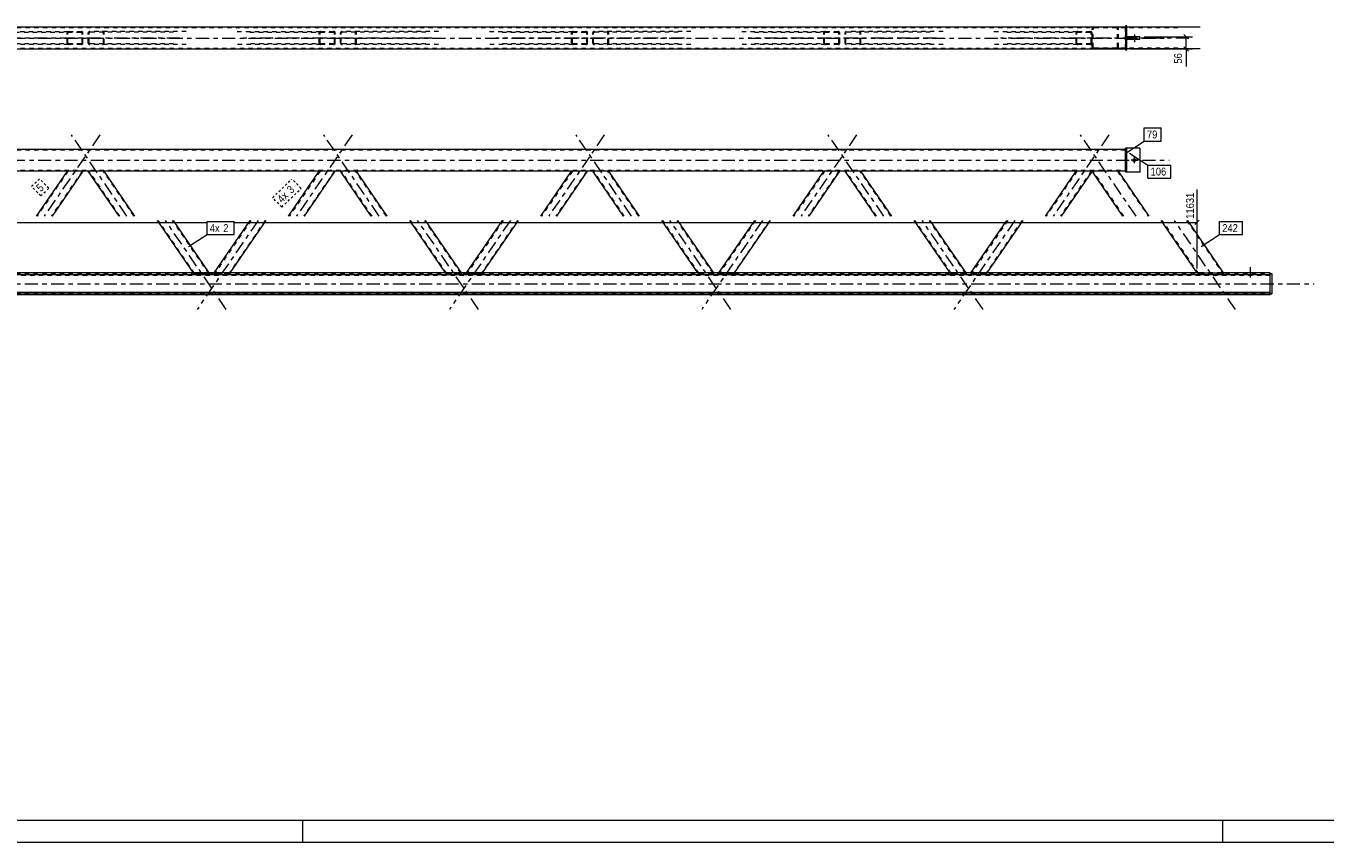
# Model space of a CAD drawing. Header units: millimetres. Extents: x 0 to 914, y 0 to 420.
# Tile 5 of 9: x 431 to 728, y 0 to 186. Entities that reach past the tile are written whole.
import ezdxf

# ---------------------------------------------------------------- set-up
doc = ezdxf.new("R2010")
doc.units = ezdxf.units.MM
for name, pattern in [('XKITLINE00', [0]), ('XKITLINE01', [4, 1, -1, 1, -1]), ('XKITLINE03', [6, 3, -1, 1, -1]), ('XKITLINE04', [3, 0.5, -0.5, 0.5, -0.5, 0.5, -0.5])]:
    doc.linetypes.add(name, pattern=pattern)
for name, color, linetype, lineweight in [('Arkusz rysunku', 3, 'Continuous', 0), ('Element', 2, 'Continuous', 0), ('Wymiar', 4, 'Continuous', 0), ('Znak elementu', 2, 'Continuous', 0), ('Śruba', 3, 'Continuous', 0)]:
    doc.layers.add(name, color=color, linetype=linetype, lineweight=lineweight)
doc.styles.add('ARIAL', font='ARIAL.TTF')

msp = doc.modelspace()

# ---------------------------------------------------------------- linework, layer by layer
at = {"layer": 'Arkusz rysunku', "linetype": 'XKITLINE00', "lineweight": 0}
for p, q in [((5, 5), (909, 5)), ((494, 0), (494, 5)), ((704, 0), (704, 5)), ((0, 0), (914, 0))]:
    msp.add_line(p, q, dxfattribs=at)
at = {"layer": 'Element', "linetype": 'XKITLINE00', "lineweight": 0}
for p, q in [((681.73, 186.09), (149.62, 186.09)), ((681.73, 186.09), (679.69, 186.09)), ((682.03, 186.34), (681.73, 186.34)), ((681.73, 186.34), (681.73, 180.84)), ((682.03, 180.84), (682.03, 186.34)), ((698.79, 186.09), (682.03, 186.09)), ((149.62, 181.09), (681.73, 181.09)), ((685.03, 183.89), (682.03, 183.89)), ((682.03, 183.29), (682.03, 183.89)), ((685.03, 183.29), (682.03, 183.29)), ((698.79, 181.09), (682.03, 181.09)), ((685.03, 183.29), (685.03, 183.89)), ((682.03, 180.84), (681.73, 180.84)), ((149.62, 158.19), (681.73, 158.19)), ((682.03, 158.44), (681.73, 158.44)), ((681.73, 152.94), (681.73, 158.44)), ((682.03, 152.94), (682.03, 158.44)), ((685.03, 158.44), (682.03, 158.44)), ((685.03, 158.44), (685.03, 152.94)), ((674.12, 153.19), (157.24, 153.19)), ((440.22, 153.19), (433.21, 142.94)), ((443.86, 153.19), (436.84, 142.94)), ((452.08, 142.94), (445.07, 153.19)), ((455.71, 142.94), (448.7, 153.19)), ((490.77, 142.94), (497.79, 153.19)), ((494.41, 142.94), (501.42, 153.19)), ((509.65, 142.94), (502.63, 153.19)), ((513.28, 142.94), (506.27, 153.19)), ((548.34, 142.94), (555.35, 153.19)), ((551.97, 142.94), (558.99, 153.19)), ((567.21, 142.94), (560.2, 153.19)), ((570.85, 142.94), (563.83, 153.19)), ((605.91, 142.94), (612.92, 153.19)), ((609.54, 142.94), (616.56, 153.19)), ((624.78, 142.94), (617.76, 153.19)), ((628.41, 142.94), (621.4, 153.19)), ((663.47, 142.94), (670.49, 153.19)), ((674.12, 153.19), (667.11, 142.94)), ((681.13, 142.94), (674.12, 153.19)), ((674.12, 153.19), (674.12, 153.19)), ((674.15, 153.19), (674.12, 153.19)), ((674.26, 153.19), (674.15, 153.19)), ((680.18, 153.19), (674.26, 153.19)), ((681.73, 153.19), (680.18, 153.19)), ((687.19, 142.94), (680.18, 153.19)), ((682.03, 152.94), (681.73, 152.94)), ((685.03, 152.94), (682.03, 152.94)), ((469.05, 129.96), (460.85, 141.94)), ((472.68, 129.96), (464.48, 141.94)), ((473.81, 129.96), (482.01, 141.94)), ((477.44, 129.96), (485.64, 141.94)), ((526.61, 129.96), (518.41, 141.94)), ((530.25, 129.96), (522.05, 141.94)), ((531.37, 129.96), (539.57, 141.94)), ((535.01, 129.96), (543.21, 141.94)), ((584.18, 129.96), (575.98, 141.94)), ((587.81, 129.96), (579.61, 141.94)), ((588.94, 129.96), (597.14, 141.94)), ((592.57, 129.96), (600.77, 141.94)), ((641.74, 129.96), (633.54, 141.94)), ((645.38, 129.96), (637.18, 141.94)), ((646.5, 129.96), (654.71, 141.94)), ((658.34, 141.94), (650.14, 129.96)), ((698.1, 129.96), (689.9, 141.94)), ((704.16, 129.96), (695.96, 141.94)), ((116.58, 129.56), (714.78, 129.56)), ((698.57, 129.96), (132.85, 129.96)), ((698.58, 129.96), (698.57, 129.96)), ((698.58, 129.96), (703.67, 129.96)), ((703.67, 129.96), (703.68, 129.96)), ((714.78, 129.96), (703.68, 129.96)), ((714.78, 129.56), (714.78, 129.96)), ((714.78, 125.31), (714.78, 129.81)), ((714.78, 129.81), (715.18, 129.81)), ((715.18, 129.81), (715.18, 125.15)), ((116.58, 125.56), (714.78, 125.56)), ((116.58, 125.16), (714.78, 125.16)), ((116.58, 125), (714.78, 125)), ((714.78, 125), (714.78, 125.56)), ((714.78, 125.31), (715.18, 125.31)), ((714.78, 125.15), (715.18, 125.15))]:
    msp.add_line(p, q, dxfattribs=at)
at = {"layer": 'Element', "linetype": 'XKITLINE01', "lineweight": 0}
for p, q in [((681.73, 185.89), (149.62, 185.89)), ((421.49, 185.09), (440.59, 185.09)), ((424.4, 184.94), (443.49, 184.94)), ((440.25, 184.91), (440.22, 184.79)), ((440.22, 182.39), (440.22, 184.79)), ((440.33, 185), (440.25, 184.91)), ((440.45, 185.07), (440.33, 185)), ((440.4, 184.79), (440.42, 184.85)), ((440.4, 182.39), (440.4, 184.79)), ((440.42, 184.85), (440.46, 184.9)), ((440.59, 185.09), (440.45, 185.07)), ((440.46, 184.9), (440.52, 184.93)), ((440.52, 184.93), (440.59, 184.94)), ((440.59, 185.09), (443.49, 185.09)), ((443.49, 184.94), (440.59, 184.94)), ((443.63, 185.07), (443.49, 185.09)), ((443.49, 184.94), (443.56, 184.93)), ((443.56, 184.93), (443.62, 184.9)), ((443.62, 184.9), (443.66, 184.85)), ((443.75, 185), (443.63, 185.07)), ((443.66, 184.85), (443.68, 184.79)), ((443.68, 182.39), (443.68, 184.79)), ((443.83, 184.91), (443.75, 185)), ((443.86, 184.79), (443.83, 184.91)), ((443.86, 182.39), (443.86, 184.79)), ((445.09, 184.91), (445.07, 184.79)), ((445.07, 182.39), (445.07, 184.79)), ((445.17, 185), (445.09, 184.91)), ((445.29, 185.07), (445.17, 185)), ((445.25, 184.79), (445.26, 184.85)), ((445.25, 182.39), (445.25, 184.79)), ((445.26, 184.85), (445.3, 184.9)), ((445.43, 185.09), (445.29, 185.07)), ((445.3, 184.9), (445.36, 184.93)), ((445.36, 184.93), (445.43, 184.94)), ((467.44, 185.09), (445.43, 185.09)), ((464.53, 184.94), (445.43, 184.94)), ((448.48, 185.07), (448.34, 185.09)), ((448.34, 184.94), (448.41, 184.93)), ((448.41, 184.93), (448.47, 184.9)), ((448.47, 184.9), (448.5, 184.85)), ((448.59, 185), (448.48, 185.07)), ((448.5, 184.85), (448.52, 184.79)), ((448.52, 182.39), (448.52, 184.79)), ((448.67, 184.91), (448.59, 185)), ((448.7, 184.79), (448.67, 184.91)), ((448.7, 182.39), (448.7, 184.79)), ((479.05, 185.09), (498.15, 185.09)), ((481.96, 184.94), (501.06, 184.94)), ((497.82, 184.91), (497.79, 184.79)), ((497.79, 182.39), (497.79, 184.79)), ((497.89, 185), (497.82, 184.91)), ((498.01, 185.07), (497.89, 185)), ((497.97, 184.79), (497.98, 184.85)), ((497.97, 182.39), (497.97, 184.79)), ((497.98, 184.85), (498.02, 184.9)), ((498.15, 185.09), (498.01, 185.07)), ((498.02, 184.9), (498.08, 184.93)), ((498.08, 184.93), (498.15, 184.94)), ((498.15, 185.09), (501.06, 185.09)), ((501.06, 184.94), (498.15, 184.94)), ((501.2, 185.07), (501.06, 185.09)), ((501.06, 184.94), (501.13, 184.93)), ((501.13, 184.93), (501.19, 184.9)), ((501.19, 184.9), (501.23, 184.85)), ((501.32, 185), (501.2, 185.07)), ((501.23, 184.85), (501.24, 184.79)), ((501.24, 182.39), (501.24, 184.79)), ((501.4, 184.91), (501.32, 185)), ((501.42, 184.79), (501.4, 184.91)), ((501.42, 182.39), (501.42, 184.79)), ((502.66, 184.91), (502.63, 184.79)), ((502.63, 182.39), (502.63, 184.79)), ((502.74, 185), (502.66, 184.91)), ((502.86, 185.07), (502.74, 185)), ((502.81, 184.79), (502.83, 184.85)), ((502.81, 182.39), (502.81, 184.79)), ((502.83, 184.85), (502.87, 184.9)), ((502.99, 185.09), (502.86, 185.07)), ((502.87, 184.9), (502.92, 184.93)), ((502.92, 184.93), (502.99, 184.94)), ((525, 185.09), (502.99, 185.09)), ((522.09, 184.94), (502.99, 184.94)), ((506.04, 185.07), (505.9, 185.09)), ((505.9, 184.94), (505.97, 184.93)), ((505.97, 184.93), (506.03, 184.9)), ((506.03, 184.9), (506.07, 184.85)), ((506.16, 185), (506.04, 185.07)), ((506.07, 184.85), (506.08, 184.79)), ((506.08, 182.39), (506.08, 184.79)), ((506.24, 184.91), (506.16, 185)), ((506.27, 184.79), (506.24, 184.91)), ((506.27, 182.39), (506.27, 184.79)), ((536.62, 185.09), (555.72, 185.09)), ((539.53, 184.94), (558.63, 184.94)), ((555.38, 184.91), (555.35, 184.79)), ((555.35, 182.39), (555.35, 184.79)), ((555.46, 185), (555.38, 184.91)), ((555.58, 185.07), (555.46, 185)), ((555.54, 184.79), (555.55, 184.85)), ((555.54, 182.39), (555.54, 184.79)), ((555.55, 184.85), (555.59, 184.9)), ((555.72, 185.09), (555.58, 185.07)), ((555.59, 184.9), (555.65, 184.93)), ((555.65, 184.93), (555.72, 184.94)), ((555.72, 185.09), (558.63, 185.09)), ((558.63, 184.94), (555.72, 184.94)), ((558.76, 185.07), (558.63, 185.09)), ((558.63, 184.94), (558.7, 184.93)), ((558.7, 184.93), (558.75, 184.9)), ((558.75, 184.9), (558.79, 184.85)), ((558.88, 185), (558.76, 185.07)), ((558.79, 184.85), (558.81, 184.79)), ((558.81, 182.39), (558.81, 184.79)), ((558.96, 184.91), (558.88, 185)), ((558.99, 184.79), (558.96, 184.91)), ((558.99, 182.39), (558.99, 184.79)), ((560.22, 184.91), (560.2, 184.79)), ((560.2, 182.39), (560.2, 184.79)), ((560.3, 185), (560.22, 184.91)), ((560.42, 185.07), (560.3, 185)), ((560.38, 184.79), (560.39, 184.85)), ((560.38, 182.39), (560.38, 184.79)), ((560.39, 184.85), (560.43, 184.9)), ((560.56, 185.09), (560.42, 185.07)), ((560.43, 184.9), (560.49, 184.93)), ((560.49, 184.93), (560.56, 184.94)), ((582.57, 185.09), (560.56, 185.09)), ((579.66, 184.94), (560.56, 184.94)), ((563.61, 185.07), (563.47, 185.09)), ((563.47, 184.94), (563.54, 184.93)), ((563.54, 184.93), (563.6, 184.9)), ((563.6, 184.9), (563.64, 184.85)), ((563.73, 185), (563.61, 185.07)), ((563.64, 184.85), (563.65, 184.79)), ((563.65, 182.39), (563.65, 184.79)), ((563.8, 184.91), (563.73, 185)), ((563.83, 184.79), (563.8, 184.91)), ((563.83, 182.39), (563.83, 184.79)), ((594.19, 185.09), (613.28, 185.09)), ((597.09, 184.94), (616.19, 184.94)), ((612.95, 184.91), (612.92, 184.79)), ((612.92, 182.39), (612.92, 184.79)), ((613.03, 185), (612.95, 184.91)), ((613.14, 185.07), (613.03, 185)), ((613.1, 184.79), (613.12, 184.85)), ((613.1, 182.39), (613.1, 184.79)), ((613.12, 184.85), (613.15, 184.9)), ((613.28, 185.09), (613.14, 185.07)), ((613.15, 184.9), (613.21, 184.93)), ((613.21, 184.93), (613.28, 184.94)), ((613.28, 185.09), (616.19, 185.09)), ((616.19, 184.94), (613.28, 184.94)), ((616.33, 185.07), (616.19, 185.09)), ((616.19, 184.94), (616.26, 184.93)), ((616.26, 184.93), (616.32, 184.9)), ((616.32, 184.9), (616.36, 184.85)), ((616.45, 185), (616.33, 185.07)), ((616.36, 184.85), (616.37, 184.79)), ((616.37, 182.39), (616.37, 184.79)), ((616.53, 184.91), (616.45, 185)), ((616.56, 184.79), (616.53, 184.91)), ((616.56, 182.39), (616.56, 184.79)), ((617.79, 184.91), (617.76, 184.79)), ((617.76, 182.39), (617.76, 184.79)), ((617.87, 185), (617.79, 184.91)), ((617.99, 185.07), (617.87, 185)), ((617.94, 184.79), (617.96, 184.85)), ((617.94, 182.39), (617.94, 184.79)), ((617.96, 184.85), (618, 184.9)), ((618.13, 185.09), (617.99, 185.07)), ((618, 184.9), (618.06, 184.93)), ((618.06, 184.93), (618.13, 184.94)), ((640.13, 185.09), (618.13, 185.09)), ((637.22, 184.94), (618.13, 184.94)), ((621.17, 185.07), (621.03, 185.09)), ((621.03, 184.94), (621.1, 184.93)), ((621.1, 184.93), (621.16, 184.9)), ((621.16, 184.9), (621.2, 184.85)), ((621.29, 185), (621.17, 185.07)), ((621.2, 184.85), (621.22, 184.79)), ((621.22, 182.39), (621.22, 184.79)), ((621.37, 184.91), (621.29, 185)), ((621.4, 184.79), (621.37, 184.91)), ((621.4, 182.39), (621.4, 184.79)), ((651.75, 185.09), (670.85, 185.09)), ((654.66, 184.94), (673.76, 184.94)), ((670.51, 184.91), (670.49, 184.79)), ((670.49, 182.39), (670.49, 184.79)), ((670.59, 185), (670.51, 184.91)), ((670.71, 185.07), (670.59, 185)), ((670.67, 184.79), (670.68, 184.85)), ((670.67, 182.39), (670.67, 184.79)), ((670.68, 184.85), (670.72, 184.9)), ((670.85, 185.09), (670.71, 185.07)), ((670.72, 184.9), (670.78, 184.93)), ((670.78, 184.93), (670.85, 184.94)), ((670.85, 185.09), (673.76, 185.09)), ((673.76, 184.94), (670.85, 184.94)), ((673.9, 185.07), (673.76, 185.09)), ((673.76, 184.94), (673.83, 184.93)), ((673.83, 184.93), (673.89, 184.9)), ((673.89, 184.9), (673.93, 184.85)), ((674.01, 185), (673.9, 185.07)), ((673.93, 184.85), (673.94, 184.79)), ((673.94, 182.39), (673.94, 184.79)), ((674.09, 184.91), (674.01, 185)), ((674.12, 184.79), (674.09, 184.91)), ((674.15, 185.83), (674.12, 185.69)), ((674.12, 181.49), (674.12, 185.69)), ((674.12, 182.39), (674.12, 184.79)), ((674.15, 185.84), (674.15, 185.83)), ((674.36, 185.69), (674.38, 185.77)), ((674.36, 181.49), (674.36, 185.69)), ((674.38, 185.77), (674.43, 185.83)), ((674.6, 186.09), (674.42, 186.06)), ((674.43, 185.83), (674.51, 185.88)), ((674.51, 185.88), (674.6, 185.89)), ((679.69, 186.09), (674.6, 186.09)), ((693.7, 185.89), (674.6, 185.89)), ((679.88, 186.06), (679.69, 186.09)), ((679.69, 185.89), (679.78, 185.88)), ((679.78, 185.88), (679.86, 185.83)), ((679.86, 185.83), (679.92, 185.77)), ((679.92, 185.77), (679.93, 185.69)), ((679.93, 181.49), (679.93, 185.69)), ((680.14, 185.83), (680.14, 185.84)), ((680.18, 185.69), (680.14, 185.83)), ((680.18, 181.49), (680.18, 185.69)), ((681.73, 181.09), (681.73, 186.09)), ((682.03, 186.09), (681.73, 186.09)), ((149.62, 181.29), (681.73, 181.29)), ((440.59, 182.09), (421.49, 182.09)), ((443.49, 182.24), (424.4, 182.24)), ((440.22, 182.39), (440.25, 182.28)), ((440.25, 182.28), (440.33, 182.18)), ((440.33, 182.18), (440.45, 182.11)), ((440.42, 182.33), (440.4, 182.39)), ((440.46, 182.28), (440.42, 182.33)), ((440.45, 182.11), (440.59, 182.09)), ((440.52, 182.25), (440.46, 182.28)), ((440.59, 182.24), (440.52, 182.25)), ((440.59, 182.24), (443.49, 182.24)), ((443.49, 182.09), (440.59, 182.09)), ((443.56, 182.25), (443.49, 182.24)), ((443.49, 182.09), (443.63, 182.11)), ((443.62, 182.28), (443.56, 182.25)), ((443.66, 182.33), (443.62, 182.28)), ((443.63, 182.11), (443.75, 182.18)), ((443.68, 182.39), (443.66, 182.33)), ((443.75, 182.18), (443.83, 182.28)), ((443.83, 182.28), (443.86, 182.39)), ((445.07, 182.39), (445.09, 182.28)), ((445.09, 182.28), (445.17, 182.18)), ((445.17, 182.18), (445.29, 182.11)), ((445.26, 182.33), (445.25, 182.39)), ((445.3, 182.28), (445.26, 182.33)), ((445.29, 182.11), (445.43, 182.09)), ((445.36, 182.25), (445.3, 182.28)), ((445.43, 182.24), (445.36, 182.25)), ((464.53, 182.24), (445.43, 182.24)), ((467.44, 182.09), (445.43, 182.09)), ((448.41, 182.25), (448.34, 182.24)), ((448.34, 182.09), (448.48, 182.11)), ((448.47, 182.28), (448.41, 182.25)), ((448.5, 182.33), (448.47, 182.28)), ((448.48, 182.11), (448.59, 182.18)), ((448.52, 182.39), (448.5, 182.33)), ((448.59, 182.18), (448.67, 182.28)), ((448.67, 182.28), (448.7, 182.39)), ((498.15, 182.09), (479.05, 182.09)), ((501.06, 182.24), (481.96, 182.24)), ((497.79, 182.39), (497.82, 182.28)), ((497.82, 182.28), (497.89, 182.18)), ((497.89, 182.18), (498.01, 182.11)), ((497.98, 182.33), (497.97, 182.39)), ((498.02, 182.28), (497.98, 182.33)), ((498.01, 182.11), (498.15, 182.09)), ((498.08, 182.25), (498.02, 182.28)), ((498.15, 182.24), (498.08, 182.25)), ((498.15, 182.24), (501.06, 182.24)), ((501.06, 182.09), (498.15, 182.09)), ((501.13, 182.25), (501.06, 182.24)), ((501.06, 182.09), (501.2, 182.11)), ((501.19, 182.28), (501.13, 182.25)), ((501.23, 182.33), (501.19, 182.28)), ((501.2, 182.11), (501.32, 182.18)), ((501.24, 182.39), (501.23, 182.33)), ((501.32, 182.18), (501.4, 182.28)), ((501.4, 182.28), (501.42, 182.39)), ((502.63, 182.39), (502.66, 182.28)), ((502.66, 182.28), (502.74, 182.18)), ((502.74, 182.18), (502.86, 182.11)), ((502.83, 182.33), (502.81, 182.39)), ((502.87, 182.28), (502.83, 182.33)), ((502.86, 182.11), (502.99, 182.09)), ((502.92, 182.25), (502.87, 182.28)), ((502.99, 182.24), (502.92, 182.25)), ((522.09, 182.24), (502.99, 182.24)), ((525, 182.09), (502.99, 182.09)), ((505.97, 182.25), (505.9, 182.24)), ((505.9, 182.09), (506.04, 182.11)), ((506.03, 182.28), (505.97, 182.25)), ((506.07, 182.33), (506.03, 182.28)), ((506.04, 182.11), (506.16, 182.18)), ((506.08, 182.39), (506.07, 182.33)), ((506.16, 182.18), (506.24, 182.28)), ((506.24, 182.28), (506.27, 182.39)), ((555.72, 182.09), (536.62, 182.09)), ((558.63, 182.24), (539.53, 182.24)), ((555.35, 182.39), (555.38, 182.28)), ((555.38, 182.28), (555.46, 182.18)), ((555.46, 182.18), (555.58, 182.11)), ((555.55, 182.33), (555.54, 182.39)), ((555.59, 182.28), (555.55, 182.33)), ((555.58, 182.11), (555.72, 182.09)), ((555.65, 182.25), (555.59, 182.28)), ((555.72, 182.24), (555.65, 182.25)), ((555.72, 182.24), (558.63, 182.24)), ((558.63, 182.09), (555.72, 182.09)), ((558.7, 182.25), (558.63, 182.24)), ((558.63, 182.09), (558.76, 182.11)), ((558.75, 182.28), (558.7, 182.25)), ((558.79, 182.33), (558.75, 182.28)), ((558.76, 182.11), (558.88, 182.18)), ((558.81, 182.39), (558.79, 182.33)), ((558.88, 182.18), (558.96, 182.28)), ((558.96, 182.28), (558.99, 182.39)), ((560.2, 182.39), (560.22, 182.28)), ((560.22, 182.28), (560.3, 182.18)), ((560.3, 182.18), (560.42, 182.11)), ((560.39, 182.33), (560.38, 182.39)), ((560.43, 182.28), (560.39, 182.33)), ((560.42, 182.11), (560.56, 182.09)), ((560.49, 182.25), (560.43, 182.28)), ((560.56, 182.24), (560.49, 182.25)), ((579.66, 182.24), (560.56, 182.24)), ((582.57, 182.09), (560.56, 182.09)), ((563.54, 182.25), (563.47, 182.24)), ((563.47, 182.09), (563.61, 182.11)), ((563.6, 182.28), (563.54, 182.25)), ((563.64, 182.33), (563.6, 182.28)), ((563.61, 182.11), (563.73, 182.18)), ((563.65, 182.39), (563.64, 182.33)), ((563.73, 182.18), (563.8, 182.28)), ((563.8, 182.28), (563.83, 182.39)), ((613.28, 182.09), (594.19, 182.09)), ((616.19, 182.24), (597.09, 182.24)), ((612.92, 182.39), (612.95, 182.28)), ((612.95, 182.28), (613.03, 182.18)), ((613.03, 182.18), (613.14, 182.11)), ((613.12, 182.33), (613.1, 182.39)), ((613.15, 182.28), (613.12, 182.33)), ((613.14, 182.11), (613.28, 182.09)), ((613.21, 182.25), (613.15, 182.28)), ((613.28, 182.24), (613.21, 182.25)), ((613.28, 182.24), (616.19, 182.24)), ((616.19, 182.09), (613.28, 182.09)), ((616.26, 182.25), (616.19, 182.24)), ((616.19, 182.09), (616.33, 182.11)), ((616.32, 182.28), (616.26, 182.25)), ((616.36, 182.33), (616.32, 182.28)), ((616.33, 182.11), (616.45, 182.18)), ((616.37, 182.39), (616.36, 182.33)), ((616.45, 182.18), (616.53, 182.28)), ((616.53, 182.28), (616.56, 182.39)), ((617.76, 182.39), (617.79, 182.28)), ((617.79, 182.28), (617.87, 182.18)), ((617.87, 182.18), (617.99, 182.11)), ((617.96, 182.33), (617.94, 182.39)), ((618, 182.28), (617.96, 182.33)), ((617.99, 182.11), (618.13, 182.09)), ((618.06, 182.25), (618, 182.28)), ((618.13, 182.24), (618.06, 182.25)), ((637.22, 182.24), (618.13, 182.24)), ((640.13, 182.09), (618.13, 182.09)), ((621.1, 182.25), (621.03, 182.24)), ((621.03, 182.09), (621.17, 182.11)), ((621.16, 182.28), (621.1, 182.25)), ((621.2, 182.33), (621.16, 182.28)), ((621.17, 182.11), (621.29, 182.18)), ((621.22, 182.39), (621.2, 182.33)), ((621.29, 182.18), (621.37, 182.28)), ((621.37, 182.28), (621.4, 182.39)), ((670.85, 182.09), (651.75, 182.09)), ((673.76, 182.24), (654.66, 182.24)), ((670.49, 182.39), (670.51, 182.28)), ((670.51, 182.28), (670.59, 182.18)), ((670.59, 182.18), (670.71, 182.11)), ((670.68, 182.33), (670.67, 182.39)), ((670.72, 182.28), (670.68, 182.33)), ((670.71, 182.11), (670.85, 182.09)), ((670.78, 182.25), (670.72, 182.28)), ((670.85, 182.24), (670.78, 182.25)), ((670.85, 182.24), (673.76, 182.24)), ((673.76, 182.09), (670.85, 182.09)), ((673.83, 182.25), (673.76, 182.24)), ((673.76, 182.09), (673.9, 182.11)), ((673.89, 182.28), (673.83, 182.25)), ((673.93, 182.33), (673.89, 182.28)), ((673.9, 182.11), (674.01, 182.18)), ((673.94, 182.39), (673.93, 182.33)), ((674.01, 182.18), (674.09, 182.28)), ((674.09, 182.28), (674.12, 182.39)), ((674.12, 181.49), (674.14, 181.41)), ((674.14, 181.41), (674.15, 181.34)), ((674.38, 181.41), (674.36, 181.49)), ((674.43, 181.35), (674.38, 181.41)), ((674.42, 181.12), (674.6, 181.09)), ((674.51, 181.31), (674.43, 181.35)), ((674.6, 181.29), (674.51, 181.31)), ((693.7, 181.29), (674.6, 181.29)), ((682.03, 181.09), (674.6, 181.09)), ((679.78, 181.31), (679.69, 181.29)), ((679.69, 181.09), (679.88, 181.12)), ((679.86, 181.35), (679.78, 181.31)), ((679.92, 181.41), (679.86, 181.35)), ((679.93, 181.49), (679.92, 181.41)), ((680.14, 181.34), (680.16, 181.41)), ((680.16, 181.41), (680.18, 181.49)), ((682.03, 183.89), (682.03, 183.29)), ((681.73, 157.99), (149.62, 157.99)), ((681.73, 158.19), (681.73, 153.19)), ((682.03, 152.94), (682.03, 158.44)), ((149.62, 153.39), (681.73, 153.39)), ((440.4, 153.19), (433.39, 142.94)), ((443.68, 153.19), (436.66, 142.94)), ((443.86, 153.19), (440.22, 153.19)), ((448.7, 153.19), (445.07, 153.19)), ((452.26, 142.94), (445.25, 153.19)), ((455.53, 142.94), (448.52, 153.19)), ((497.97, 153.19), (490.96, 142.94)), ((501.24, 153.19), (494.23, 142.94)), ((501.42, 153.19), (497.79, 153.19)), ((506.27, 153.19), (502.63, 153.19)), ((509.83, 142.94), (502.81, 153.19)), ((513.1, 142.94), (506.08, 153.19)), ((555.54, 153.19), (548.52, 142.94)), ((558.81, 153.19), (551.79, 142.94)), ((558.99, 153.19), (555.35, 153.19)), ((563.83, 153.19), (560.2, 153.19)), ((567.39, 142.94), (560.38, 153.19)), ((570.67, 142.94), (563.65, 153.19)), ((613.1, 153.19), (606.09, 142.94)), ((616.37, 153.19), (609.36, 142.94)), ((616.56, 153.19), (612.92, 153.19)), ((621.4, 153.19), (617.76, 153.19)), ((624.96, 142.94), (617.94, 153.19)), ((628.23, 142.94), (621.22, 153.19)), ((670.67, 153.19), (663.65, 142.94)), ((673.94, 153.19), (666.92, 142.94)), ((674.12, 153.19), (670.49, 153.19)), ((680.18, 153.19), (674.12, 153.19)), ((674.12, 153.19), (674.12, 153.19)), ((674.12, 153.19), (674.12, 153.19)), ((674.42, 153.19), (674.26, 153.19)), ((681.37, 142.94), (674.36, 153.19)), ((674.36, 153.19), (674.36, 153.19)), ((674.38, 153.19), (674.36, 153.19)), ((674.36, 153.19), (674.38, 153.19)), ((674.42, 153.19), (674.38, 153.19)), ((674.38, 153.19), (674.42, 153.19)), ((674.42, 153.19), (674.42, 153.19)), ((679.93, 153.19), (686.95, 142.94)), ((469.31, 129.84), (461.03, 141.94)), ((472.58, 129.84), (464.3, 141.94)), ((482.19, 141.94), (473.91, 129.84)), ((485.46, 141.94), (477.18, 129.84)), ((526.87, 129.84), (518.59, 141.94)), ((530.15, 129.84), (521.86, 141.94)), ((539.76, 141.94), (531.47, 129.84)), ((543.03, 141.94), (534.75, 129.84)), ((584.44, 129.84), (576.16, 141.94)), ((587.71, 129.84), (579.43, 141.94)), ((597.32, 141.94), (589.04, 129.84)), ((600.59, 141.94), (592.31, 129.84)), ((642.01, 129.84), (633.72, 141.94)), ((645.28, 129.84), (637, 141.94)), ((654.89, 141.94), (646.61, 129.84)), ((658.16, 141.94), (649.88, 129.84)), ((698.44, 129.81), (690.14, 141.94)), ((695.71, 141.94), (704.01, 129.81)), ((116.58, 129.8), (714.78, 129.8)), ((714.78, 129.46), (116.58, 129.46)), ((714.78, 129.4), (116.58, 129.4)), ((469.07, 129.92), (469.05, 129.96)), ((469.13, 129.84), (469.07, 129.92)), ((469.1, 129.92), (469.07, 129.92)), ((469.18, 129.92), (469.1, 129.92)), ((469.13, 129.84), (469.16, 129.84)), ((469.16, 129.84), (469.24, 129.84)), ((469.29, 129.93), (469.18, 129.92)), ((469.24, 129.84), (469.36, 129.83)), ((469.26, 129.92), (469.27, 129.92)), ((469.27, 129.92), (469.31, 129.92)), ((469.43, 129.93), (469.29, 129.93)), ((469.31, 129.92), (469.37, 129.92)), ((469.32, 129.84), (469.31, 129.84)), ((469.36, 129.84), (469.32, 129.84)), ((469.42, 129.84), (469.36, 129.84)), ((469.36, 129.83), (469.5, 129.83)), ((469.37, 129.92), (469.43, 129.92)), ((469.49, 129.84), (469.42, 129.84)), ((469.43, 129.93), (472.34, 129.93)), ((469.43, 129.92), (472.34, 129.92)), ((469.49, 129.84), (472.4, 129.84)), ((469.5, 129.83), (472.4, 129.83)), ((472.48, 129.93), (472.34, 129.93)), ((472.34, 129.92), (472.41, 129.92)), ((472.47, 129.84), (472.4, 129.84)), ((472.4, 129.83), (472.54, 129.83)), ((472.41, 129.92), (472.47, 129.92)), ((472.47, 129.92), (472.51, 129.92)), ((472.53, 129.84), (472.47, 129.84)), ((472.6, 129.92), (472.48, 129.93)), ((472.51, 129.92), (472.53, 129.92)), ((472.57, 129.84), (472.53, 129.84)), ((472.54, 129.83), (472.66, 129.84)), ((472.58, 129.84), (472.57, 129.84)), ((472.68, 129.92), (472.6, 129.92)), ((472.66, 129.84), (472.74, 129.84)), ((472.71, 129.92), (472.68, 129.96)), ((472.71, 129.92), (472.68, 129.92)), ((472.76, 129.84), (472.71, 129.92)), ((472.74, 129.84), (472.76, 129.84)), ((473.73, 129.84), (473.78, 129.92)), ((473.73, 129.84), (473.75, 129.84)), ((473.75, 129.84), (473.83, 129.84)), ((473.78, 129.92), (473.81, 129.96)), ((473.81, 129.92), (473.78, 129.92)), ((473.89, 129.92), (473.81, 129.92)), ((473.83, 129.84), (473.95, 129.83)), ((474.01, 129.93), (473.89, 129.92)), ((473.91, 129.84), (473.96, 129.92)), ((473.92, 129.84), (473.91, 129.84)), ((473.96, 129.84), (473.92, 129.84)), ((473.95, 129.83), (474.08, 129.83)), ((473.96, 129.92), (473.98, 129.92)), ((474.02, 129.84), (473.96, 129.84)), ((473.98, 129.92), (474.02, 129.92)), ((474.15, 129.93), (474.01, 129.93)), ((474.02, 129.92), (474.08, 129.92)), ((474.09, 129.84), (474.02, 129.84)), ((474.08, 129.92), (474.15, 129.92)), ((474.08, 129.83), (476.99, 129.83)), ((474.09, 129.84), (477, 129.84)), ((474.15, 129.93), (477.06, 129.93)), ((474.15, 129.92), (477.05, 129.92)), ((476.99, 129.83), (477.13, 129.83)), ((477.07, 129.84), (477, 129.84)), ((477.05, 129.92), (477.12, 129.92)), ((477.2, 129.93), (477.06, 129.93)), ((477.12, 129.84), (477.07, 129.84)), ((477.12, 129.92), (477.18, 129.92)), ((477.17, 129.84), (477.12, 129.84)), ((477.13, 129.83), (477.25, 129.84)), ((477.18, 129.84), (477.17, 129.84)), ((477.18, 129.84), (477.23, 129.92)), ((477.18, 129.92), (477.22, 129.92)), ((477.31, 129.92), (477.2, 129.93)), ((477.22, 129.92), (477.23, 129.92)), ((477.25, 129.84), (477.33, 129.84)), ((477.39, 129.92), (477.31, 129.92)), ((477.33, 129.84), (477.36, 129.84)), ((477.36, 129.84), (477.41, 129.92)), ((477.41, 129.92), (477.39, 129.92)), ((477.41, 129.92), (477.44, 129.96)), ((526.64, 129.92), (526.61, 129.96)), ((526.69, 129.84), (526.64, 129.92)), ((526.67, 129.92), (526.64, 129.92)), ((526.74, 129.92), (526.67, 129.92)), ((526.69, 129.84), (526.72, 129.84)), ((526.72, 129.84), (526.8, 129.84)), ((526.86, 129.93), (526.74, 129.92)), ((526.8, 129.84), (526.92, 129.83)), ((526.82, 129.92), (526.83, 129.92)), ((526.83, 129.92), (526.87, 129.92)), ((527, 129.93), (526.86, 129.93)), ((526.87, 129.92), (526.93, 129.92)), ((526.89, 129.84), (526.87, 129.84)), ((526.93, 129.84), (526.89, 129.84)), ((526.92, 129.83), (527.06, 129.83)), ((526.93, 129.92), (527, 129.92)), ((526.99, 129.84), (526.93, 129.84)), ((527.06, 129.84), (526.99, 129.84)), ((527, 129.93), (529.91, 129.93)), ((527, 129.92), (529.91, 129.92)), ((527.06, 129.84), (529.97, 129.84)), ((527.06, 129.83), (529.97, 129.83)), ((530.05, 129.93), (529.91, 129.93)), ((529.91, 129.92), (529.98, 129.92)), ((530.04, 129.84), (529.97, 129.84)), ((529.97, 129.83), (530.11, 129.83)), ((529.98, 129.92), (530.04, 129.92)), ((530.04, 129.92), (530.08, 129.92)), ((530.09, 129.84), (530.04, 129.84)), ((530.16, 129.92), (530.05, 129.93)), ((530.08, 129.92), (530.09, 129.92)), ((530.13, 129.84), (530.09, 129.84)), ((530.11, 129.83), (530.23, 129.84)), ((530.15, 129.84), (530.13, 129.84)), ((530.25, 129.92), (530.16, 129.92)), ((530.23, 129.84), (530.3, 129.84)), ((530.28, 129.92), (530.25, 129.96)), ((530.28, 129.92), (530.25, 129.92)), ((530.33, 129.84), (530.28, 129.92)), ((530.3, 129.84), (530.33, 129.84)), ((531.29, 129.84), (531.34, 129.92)), ((531.29, 129.84), (531.32, 129.84)), ((531.32, 129.84), (531.39, 129.84)), ((531.34, 129.92), (531.37, 129.96)), ((531.37, 129.92), (531.34, 129.92)), ((531.46, 129.92), (531.37, 129.92)), ((531.39, 129.84), (531.51, 129.83)), ((531.57, 129.93), (531.46, 129.92)), ((531.47, 129.84), (531.53, 129.92)), ((531.49, 129.84), (531.47, 129.84)), ((531.53, 129.84), (531.49, 129.84)), ((531.51, 129.83), (531.65, 129.83)), ((531.53, 129.92), (531.54, 129.92)), ((531.58, 129.84), (531.53, 129.84)), ((531.54, 129.92), (531.58, 129.92)), ((531.71, 129.93), (531.57, 129.93)), ((531.58, 129.92), (531.64, 129.92)), ((531.65, 129.84), (531.58, 129.84)), ((531.64, 129.92), (531.71, 129.92)), ((531.65, 129.84), (534.56, 129.84)), ((531.65, 129.83), (534.56, 129.83)), ((531.71, 129.93), (534.62, 129.93)), ((531.71, 129.92), (534.62, 129.92)), ((534.63, 129.84), (534.56, 129.84)), ((534.56, 129.83), (534.7, 129.83)), ((534.76, 129.93), (534.62, 129.93)), ((534.62, 129.92), (534.69, 129.92)), ((534.69, 129.84), (534.63, 129.84)), ((534.69, 129.92), (534.75, 129.92)), ((534.73, 129.84), (534.69, 129.84)), ((534.7, 129.83), (534.82, 129.84)), ((534.75, 129.84), (534.73, 129.84)), ((534.75, 129.84), (534.8, 129.92)), ((534.75, 129.92), (534.79, 129.92)), ((534.88, 129.92), (534.76, 129.93)), ((534.79, 129.92), (534.8, 129.92)), ((534.82, 129.84), (534.9, 129.84)), ((534.95, 129.92), (534.88, 129.92)), ((534.9, 129.84), (534.93, 129.84)), ((534.93, 129.84), (534.98, 129.92)), ((534.98, 129.92), (534.95, 129.92)), ((534.98, 129.92), (535.01, 129.96)), ((584.21, 129.92), (584.18, 129.96)), ((584.26, 129.84), (584.21, 129.92)), ((584.23, 129.92), (584.21, 129.92)), ((584.31, 129.92), (584.23, 129.92)), ((584.26, 129.84), (584.29, 129.84)), ((584.29, 129.84), (584.37, 129.84)), ((584.42, 129.93), (584.31, 129.92)), ((584.37, 129.84), (584.49, 129.83)), ((584.39, 129.92), (584.4, 129.92)), ((584.4, 129.92), (584.44, 129.92)), ((584.56, 129.93), (584.42, 129.93)), ((584.44, 129.92), (584.5, 129.92)), ((584.45, 129.84), (584.44, 129.84)), ((584.5, 129.84), (584.45, 129.84)), ((584.49, 129.83), (584.63, 129.83)), ((584.5, 129.92), (584.57, 129.92)), ((584.55, 129.84), (584.5, 129.84)), ((584.62, 129.84), (584.55, 129.84)), ((584.56, 129.93), (587.47, 129.93)), ((584.57, 129.92), (587.47, 129.92)), ((584.62, 129.84), (587.53, 129.84)), ((584.63, 129.83), (587.54, 129.83)), ((587.61, 129.93), (587.47, 129.93)), ((587.47, 129.92), (587.54, 129.92)), ((587.6, 129.84), (587.53, 129.84)), ((587.54, 129.92), (587.6, 129.92)), ((587.54, 129.83), (587.67, 129.83)), ((587.6, 129.92), (587.64, 129.92)), ((587.66, 129.84), (587.6, 129.84)), ((587.73, 129.92), (587.61, 129.93)), ((587.64, 129.92), (587.66, 129.92)), ((587.7, 129.84), (587.66, 129.84)), ((587.67, 129.83), (587.79, 129.84)), ((587.71, 129.84), (587.7, 129.84)), ((587.81, 129.92), (587.73, 129.92)), ((587.79, 129.84), (587.87, 129.84)), ((587.84, 129.92), (587.81, 129.96)), ((587.84, 129.92), (587.81, 129.92)), ((587.89, 129.84), (587.84, 129.92)), ((587.87, 129.84), (587.89, 129.84)), ((588.86, 129.84), (588.91, 129.92)), ((588.86, 129.84), (588.88, 129.84)), ((588.88, 129.84), (588.96, 129.84)), ((588.91, 129.92), (588.94, 129.96)), ((588.94, 129.92), (588.91, 129.92)), ((589.02, 129.92), (588.94, 129.92)), ((588.96, 129.84), (589.08, 129.83)), ((589.14, 129.93), (589.02, 129.92)), ((589.04, 129.84), (589.09, 129.92)), ((589.05, 129.84), (589.04, 129.84)), ((589.09, 129.84), (589.05, 129.84)), ((589.08, 129.83), (589.22, 129.83)), ((589.09, 129.92), (589.11, 129.92)), ((589.15, 129.84), (589.09, 129.84)), ((589.11, 129.92), (589.15, 129.92)), ((589.28, 129.93), (589.14, 129.93)), ((589.15, 129.92), (589.21, 129.92)), ((589.22, 129.84), (589.15, 129.84)), ((589.21, 129.92), (589.28, 129.92)), ((589.22, 129.84), (592.13, 129.84)), ((589.22, 129.83), (592.12, 129.83)), ((589.28, 129.93), (592.19, 129.93)), ((589.28, 129.92), (592.19, 129.92)), ((592.12, 129.83), (592.26, 129.83)), ((592.2, 129.84), (592.13, 129.84)), ((592.33, 129.93), (592.19, 129.93)), ((592.19, 129.92), (592.25, 129.92)), ((592.26, 129.84), (592.2, 129.84)), ((592.25, 129.92), (592.31, 129.92)), ((592.3, 129.84), (592.26, 129.84)), ((592.26, 129.83), (592.38, 129.84)), ((592.31, 129.84), (592.3, 129.84)), ((592.31, 129.84), (592.36, 129.92)), ((592.31, 129.92), (592.35, 129.92)), ((592.44, 129.92), (592.33, 129.93)), ((592.35, 129.92), (592.36, 129.92)), ((592.38, 129.84), (592.46, 129.84)), ((592.52, 129.92), (592.44, 129.92)), ((592.46, 129.84), (592.49, 129.84)), ((592.49, 129.84), (592.55, 129.92)), ((592.55, 129.92), (592.52, 129.92)), ((592.55, 129.92), (592.57, 129.96)), ((641.77, 129.92), (641.74, 129.96)), ((641.82, 129.84), (641.77, 129.92)), ((641.8, 129.92), (641.77, 129.92)), ((641.87, 129.92), (641.8, 129.92)), ((641.82, 129.84), (641.85, 129.84)), ((641.85, 129.84), (641.93, 129.84)), ((641.99, 129.93), (641.87, 129.92)), ((641.93, 129.84), (642.05, 129.83)), ((641.95, 129.92), (641.97, 129.92)), ((641.97, 129.92), (642.01, 129.92)), ((642.13, 129.93), (641.99, 129.93)), ((642.01, 129.92), (642.06, 129.92)), ((642.02, 129.84), (642.01, 129.84)), ((642.06, 129.84), (642.02, 129.84)), ((642.05, 129.83), (642.19, 129.83)), ((642.06, 129.92), (642.13, 129.92)), ((642.12, 129.84), (642.06, 129.84)), ((642.19, 129.84), (642.12, 129.84)), ((642.13, 129.93), (645.04, 129.93)), ((642.13, 129.92), (645.04, 129.92)), ((642.19, 129.84), (645.1, 129.84)), ((642.19, 129.83), (645.1, 129.83)), ((645.18, 129.93), (645.04, 129.93)), ((645.04, 129.92), (645.11, 129.92)), ((645.17, 129.84), (645.1, 129.84)), ((645.1, 129.83), (645.24, 129.83)), ((645.11, 129.92), (645.17, 129.92)), ((645.17, 129.92), (645.21, 129.92)), ((645.23, 129.84), (645.17, 129.84)), ((645.3, 129.92), (645.18, 129.93)), ((645.21, 129.92), (645.23, 129.92)), ((645.26, 129.84), (645.23, 129.84)), ((645.24, 129.83), (645.36, 129.84)), ((645.28, 129.84), (645.26, 129.84)), ((645.38, 129.92), (645.3, 129.92)), ((645.36, 129.84), (645.43, 129.84)), ((645.41, 129.92), (645.38, 129.96)), ((645.41, 129.92), (645.38, 129.92)), ((645.46, 129.84), (645.41, 129.92)), ((645.43, 129.84), (645.46, 129.84)), ((646.43, 129.84), (646.48, 129.92)), ((646.43, 129.84), (646.45, 129.84)), ((646.45, 129.84), (646.53, 129.84)), ((646.48, 129.92), (646.5, 129.96)), ((646.51, 129.92), (646.48, 129.92)), ((646.59, 129.92), (646.51, 129.92)), ((646.53, 129.84), (646.64, 129.83)), ((646.71, 129.93), (646.59, 129.92)), ((646.61, 129.84), (646.66, 129.92)), ((646.62, 129.84), (646.61, 129.84)), ((646.66, 129.84), (646.62, 129.84)), ((646.64, 129.83), (646.78, 129.83)), ((646.66, 129.92), (646.67, 129.92)), ((646.72, 129.84), (646.66, 129.84)), ((646.67, 129.92), (646.71, 129.92)), ((646.85, 129.93), (646.71, 129.93)), ((646.71, 129.92), (646.77, 129.92)), ((646.79, 129.84), (646.72, 129.84)), ((646.77, 129.92), (646.84, 129.92)), ((646.78, 129.83), (649.69, 129.83)), ((646.79, 129.84), (649.69, 129.84)), ((646.84, 129.92), (649.75, 129.92)), ((646.85, 129.93), (649.75, 129.93)), ((649.76, 129.84), (649.69, 129.84)), ((649.69, 129.83), (649.83, 129.83)), ((649.89, 129.93), (649.75, 129.93)), ((649.75, 129.92), (649.82, 129.92)), ((649.82, 129.84), (649.76, 129.84)), ((649.82, 129.92), (649.88, 129.92)), ((649.86, 129.84), (649.82, 129.84)), ((649.83, 129.83), (649.95, 129.84)), ((649.88, 129.84), (649.86, 129.84)), ((649.88, 129.84), (649.93, 129.92)), ((649.88, 129.92), (649.92, 129.92)), ((650.01, 129.92), (649.89, 129.93)), ((649.92, 129.92), (649.93, 129.92)), ((649.95, 129.84), (650.03, 129.84)), ((650.09, 129.92), (650.01, 129.92)), ((650.03, 129.84), (650.06, 129.84)), ((650.06, 129.84), (650.11, 129.92)), ((650.11, 129.92), (650.09, 129.92)), ((650.11, 129.92), (650.14, 129.96)), ((698.11, 129.95), (698.1, 129.96)), ((698.2, 129.81), (698.11, 129.95)), ((698.14, 129.95), (698.11, 129.95)), ((698.24, 129.95), (698.14, 129.95)), ((698.2, 129.81), (698.24, 129.81)), ((698.4, 129.96), (698.24, 129.95)), ((698.24, 129.81), (698.35, 129.81)), ((698.44, 129.81), (698.35, 129.95)), ((698.35, 129.95), (698.37, 129.95)), ((698.35, 129.81), (698.5, 129.8)), ((698.37, 129.95), (698.42, 129.95)), ((698.57, 129.96), (698.4, 129.96)), ((698.42, 129.95), (698.5, 129.95)), ((698.46, 129.81), (698.44, 129.81)), ((698.51, 129.81), (698.46, 129.81)), ((698.5, 129.95), (698.59, 129.95)), ((698.5, 129.8), (698.69, 129.8)), ((698.59, 129.81), (698.51, 129.81)), ((703.68, 129.96), (698.57, 129.96)), ((698.59, 129.95), (703.68, 129.95)), ((698.69, 129.81), (698.59, 129.81)), ((698.69, 129.81), (703.78, 129.81)), ((698.69, 129.8), (703.78, 129.8)), ((703.68, 129.96), (703.86, 129.96)), ((703.68, 129.95), (703.77, 129.95)), ((703.77, 129.95), (703.85, 129.95)), ((703.87, 129.81), (703.78, 129.81)), ((703.78, 129.8), (703.96, 129.8)), ((703.85, 129.95), (703.9, 129.95)), ((704.02, 129.95), (703.86, 129.96)), ((703.95, 129.81), (703.87, 129.81)), ((703.9, 129.95), (703.92, 129.95)), ((704.01, 129.81), (703.92, 129.95)), ((704, 129.81), (703.95, 129.81)), ((703.96, 129.8), (704.12, 129.81)), ((704.01, 129.81), (704, 129.81)), ((704.13, 129.95), (704.02, 129.95)), ((704.12, 129.81), (704.22, 129.81)), ((704.17, 129.95), (704.13, 129.95)), ((704.17, 129.95), (704.16, 129.96)), ((704.26, 129.81), (704.17, 129.95)), ((704.22, 129.81), (704.26, 129.81)), ((714.78, 125.15), (714.78, 129.81)), ((715.18, 129.65), (714.78, 129.65)), ((714.78, 125.56), (714.78, 129.56)), ((116.58, 125.5), (714.78, 125.5)), ((116.58, 125.4), (714.78, 125.4)), ((714.78, 125.16), (714.78, 125.15))]:
    msp.add_line(p, q, dxfattribs=at)
at = {"layer": 'Element', "linetype": 'XKITLINE03', "lineweight": 0}
for p, q in [((139.62, 183.59), (691.73, 183.59)), ((447.69, 183.59), (422.94, 183.59)), ((465.98, 183.59), (441.24, 183.59)), ((505.25, 183.59), (480.51, 183.59)), ((523.55, 183.59), (498.8, 183.59)), ((562.82, 183.59), (538.07, 183.59)), ((581.11, 183.59), (556.37, 183.59)), ((620.38, 183.59), (595.64, 183.59)), ((638.68, 183.59), (613.93, 183.59)), ((677.95, 183.59), (653.21, 183.59)), ((696.25, 183.59), (671.5, 183.59)), ((447.69, 161.45), (435.02, 142.94)), ((453.9, 142.94), (441.24, 161.45)), ((505.25, 161.45), (492.59, 142.94)), ((511.46, 142.94), (498.8, 161.45)), ((562.82, 161.45), (550.16, 142.94)), ((569.03, 142.94), (556.37, 161.45)), ((620.38, 161.45), (607.72, 142.94)), ((626.6, 142.94), (613.93, 161.45)), ((677.95, 161.45), (665.29, 142.94)), ((684.16, 142.94), (671.5, 161.45)), ((139.62, 155.69), (691.73, 155.69)), ((476.57, 121.63), (462.66, 141.94)), ((483.83, 141.94), (469.92, 121.63)), ((534.13, 121.63), (520.23, 141.94)), ((541.39, 141.94), (527.49, 121.63)), ((591.7, 121.63), (577.79, 141.94)), ((598.96, 141.94), (585.05, 121.63)), ((649.26, 121.63), (635.36, 141.94)), ((656.52, 141.94), (642.62, 121.63)), ((706.83, 121.63), (692.93, 141.94)), ((106.58, 127.48), (724.78, 127.48))]:
    msp.add_line(p, q, dxfattribs=at)
at = {"layer": 'Element', "linetype": 'XKITLINE01', "lineweight": 0}
for centre, start, end in [((674.55, 185.63), 107.4052, 151.6674), ((679.74, 185.63), 28.3424, 72.6046), ((674.55, 181.55), 208.3424, 252.6046), ((679.74, 181.55), 287.4052, 331.6674)]:
    msp.add_arc(centre, 0.451, start, end, dxfattribs=at)
at = {"layer": 'Wymiar', "linetype": 'XKITLINE00', "lineweight": 0}
for p, q in [((695.11, 184.4), (696.13, 183.38)), ((682.73, 181.09), (697.06, 181.09)), ((686.03, 183.89), (697.06, 183.89)), ((695.11, 181.6), (696.13, 180.58)), ((695.62, 181.09), (695.62, 183.89)), ((695.62, 181.09), (695.62, 177.07)), ((695.62, 181.09), (695.62, 177.07)), ((698.1, 130.96), (698.1, 149)), ((416.85, 141.5), (472.19, 141.5)), ((478.34, 141.5), (698.1, 141.5)), ((698.61, 142.01), (697.59, 140.99))]:
    msp.add_line(p, q, dxfattribs=at)
at = {"layer": 'Znak elementu', "linetype": 'XKITLINE00', "lineweight": 0}
for p, q in [((686.05, 163.07), (689.92, 163.07)), ((686.05, 160.07), (686.05, 163.07)), ((689.92, 160.07), (689.92, 163.07)), ((681.81, 157.33), (686.05, 160.07)), ((682.65, 157.33), (686.89, 154.59)), ((686.05, 160.07), (689.92, 160.07)), ((686.89, 154.59), (692.09, 154.59)), ((686.89, 151.59), (686.89, 154.59)), ((692.09, 151.59), (692.09, 154.59)), ((686.89, 151.59), (692.09, 151.59)), ((472.19, 141.69), (478.34, 141.69)), ((472.19, 138.69), (472.19, 141.69)), ((478.34, 138.69), (478.34, 141.69)), ((703.24, 141.69), (708.44, 141.69)), ((703.24, 138.69), (703.24, 141.69)), ((708.44, 138.69), (708.44, 141.69)), ((467.95, 135.95), (472.19, 138.69)), ((472.19, 138.69), (478.34, 138.69)), ((699, 135.95), (703.24, 138.69)), ((703.24, 138.69), (708.44, 138.69))]:
    msp.add_line(p, q, dxfattribs=at)
at = {"layer": 'Znak elementu', "linetype": 'XKITLINE04', "lineweight": 0}
for p, q in [((432.14, 149.69), (433.97, 151.44)), ((436.04, 149.28), (433.97, 151.44)), ((487.13, 147.13), (491.55, 151.41)), ((493.64, 149.26), (491.55, 151.41)), ((434.21, 147.52), (432.14, 149.69)), ((434.21, 147.52), (436.04, 149.28)), ((489.22, 144.98), (493.64, 149.26)), ((489.22, 144.98), (487.13, 147.13))]:
    msp.add_line(p, q, dxfattribs=at)
at = {"layer": 'Śruba', "linetype": 'XKITLINE00', "lineweight": 0}
for p, q in [((683.78, 184.39), (683.78, 182.64)), ((683.43, 183.89), (683.43, 183.29)), ((684.13, 183.89), (684.13, 183.29)), ((684.48, 155.69), (683.08, 155.69)), ((683.78, 154.99), (683.78, 156.39)), ((710.18, 131.25), (710.18, 129)), ((710.18, 131.16), (710.18, 128.91))]:
    msp.add_line(p, q, dxfattribs=at)
msp.add_circle((683.78, 155.69), 0.35, dxfattribs=at)

# ---------------------------------------------------------------- texts
at = {"layer": 'Wymiar', "style": 'ARIAL', "width": 0.85}
for s, p in [('56', (694.66, 177.75)), ('11631', (697.38, 142.32))]:
    msp.add_text(s, height=1.8, rotation=90.0002, dxfattribs=at).set_placement(p)
at = {"layer": 'Znak elementu', "style": 'ARIAL', "width": 0.85}
for s, p in [('79', (686.65, 160.67)), ('106', (687.49, 152.19)), ('4x', (472.79, 139.29)), ('2', (475.86, 139.29)), ('242', (703.84, 139.29))]:
    msp.add_text(s, height=1.8, dxfattribs=at).set_placement(p)
for s, rotation, p in [('5', 43.8084, (434.23, 148.37)), ('3', 44.1464, (491.44, 147.97)), ('4x', 44.1464, (489.24, 145.82))]:
    msp.add_text(s, height=1.8, rotation=rotation, dxfattribs=at).set_placement(p)

doc.saveas('drawing.dxf')
